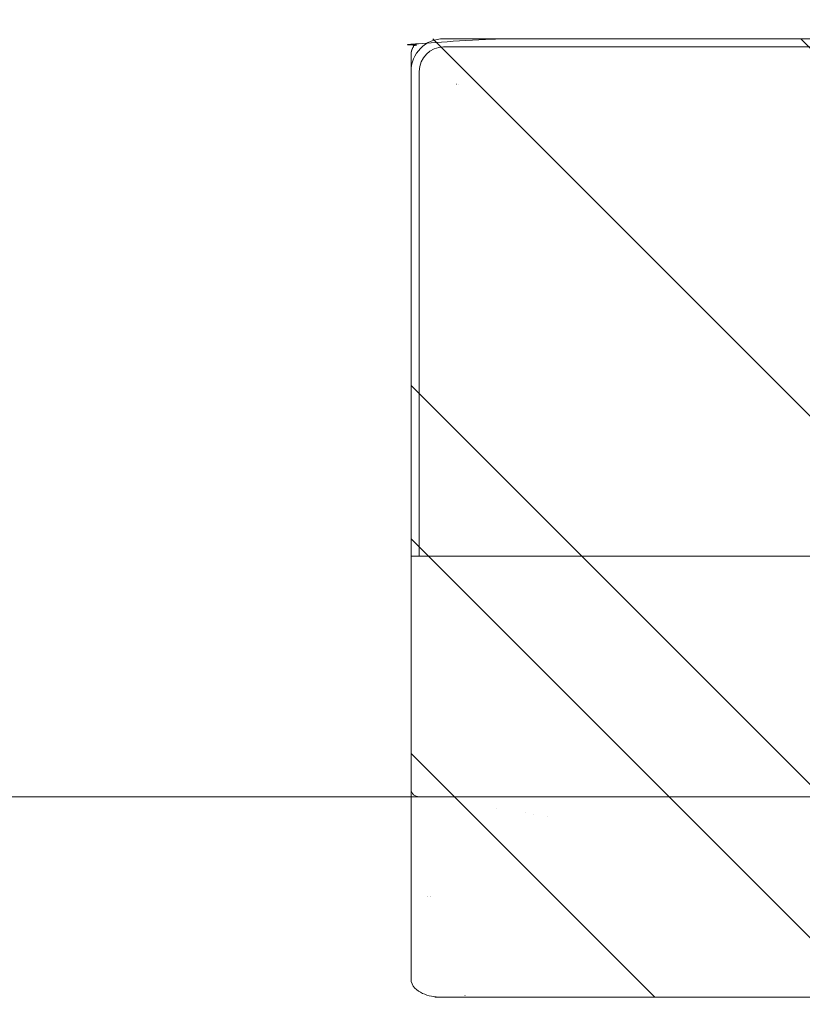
# Model space of a CAD drawing. Header units: inches. Extents: x -416 to -272, y -73 to 47.
# Tile 30 of 206: x -355.53 to -353.64, y -43.99 to -41.62. Entities that reach past the tile are written whole.
import ezdxf

# ---------------------------------------------------------------- set-up
doc = ezdxf.new("R2010")
doc.units = ezdxf.units.IN
doc.header["$LTSCALE"] = 32
doc.header["$MEASUREMENT"] = 0
doc.linetypes.add('Dash Style-1', pattern=[0.083328, 0.041656, -0.041672])
for name, color, linetype, lineweight in [('DashLine', 7, 'Continuous', 13), ('DashLineFill', 7, 'Dash Style-1', 13), ('Drawing', 7, 'Continuous', 18), ('None', 7, 'Continuous', 18), ('SolidLine', 7, 'Continuous', 15)]:
    doc.layers.add(name, color=color, linetype=linetype, lineweight=lineweight)

# ---------------------------------------------------------------- blocks, each defined once
blk = doc.blocks.new('Group-83')
at = {"layer": 'DashLine', "flags": 128}
blk.add_lwpolyline([(1.114173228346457, -2.559055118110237), (70.89370078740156, -2.559055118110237), (70.89370078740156, -30), (1.114173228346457, -30)], close=True, dxfattribs=at)
at = {"layer": 'SolidLine', "flags": 128}
blk.add_lwpolyline([(1.114173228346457, -2.559055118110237), (70.89370078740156, -2.559055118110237), (70.89370078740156, -30), (1.114173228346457, -30)], close=True, dxfattribs=at)
blk = doc.blocks.new('TiMotion_Handset (2D)')
at = {"layer": 'DashLineFill', "linetype": 'Continuous', "lineweight": 13}
h = blk.add_hatch(dxfattribs=at)
h.set_pattern_fill('Steel', color=253, style=0, pattern_type=2)
h.set_pattern_definition([(45, (0, 0), (-1.61301565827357, 1.935715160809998), []), (45, (-1.0608, 1.0608), (-0.4723460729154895, 0.4167612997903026), [])])
h.paths.add_polyline_path([(-0.5650679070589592, 2.440944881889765), (-0.5636889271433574, 2.443168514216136), (-0.5621892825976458, 2.445271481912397), (-0.5605689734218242, 2.447253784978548), (-0.5588279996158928, 2.449115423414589), (-0.5569663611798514, 2.45085639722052), (-0.5549840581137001, 2.452476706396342), (-0.5528810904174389, 2.453976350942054), (-0.5506574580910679, 2.455355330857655), (-0.5483514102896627, 2.456591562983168), (-0.5460011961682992, 2.457662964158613), (-0.543606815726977, 2.458569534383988), (-0.5411682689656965, 2.459311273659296), (-0.5386855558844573, 2.459888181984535), (-0.5361586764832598, 2.460300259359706), (-0.5335876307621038, 2.460547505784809), (-0.5309724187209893, 2.460629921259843), (0.4425815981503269, 2.460629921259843), (0.4451968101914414, 2.460547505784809), (0.4477678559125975, 2.460300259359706), (0.450294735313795, 2.459888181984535), (0.4527774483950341, 2.459311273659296), (0.4552159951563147, 2.458569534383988), (0.4576103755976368, 2.457662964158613), (0.4599605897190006, 2.456591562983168), (0.4622666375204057, 2.455355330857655), (0.4644902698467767, 2.453976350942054), (0.4665932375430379, 2.452476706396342), (0.4685755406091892, 2.45085639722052), (0.4704371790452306, 2.449115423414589), (0.472178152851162, 2.447253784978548), (0.4737984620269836, 2.445271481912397), (0.4752981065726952, 2.443168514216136), (0.4766770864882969, 2.440944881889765), (0.4779133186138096, 2.43863883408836), (0.478984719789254, 2.436288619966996), (0.47989129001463, 2.433894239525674), (0.4806330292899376, 2.431455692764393), (0.4812099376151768, 2.428972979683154), (0.4816220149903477, 2.426446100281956), (0.4818692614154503, 2.423875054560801), (0.4819516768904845, 2.421259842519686), (0.4819516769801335, 1.765582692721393), (0.4825163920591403, 1.763951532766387), (0.4830058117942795, 1.762300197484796), (0.4834199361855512, 1.760628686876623), (0.4837587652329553, 1.758937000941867), (0.4840222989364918, 1.757225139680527), (0.4842105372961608, 1.755493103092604), (0.4843234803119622, 1.753740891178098), (0.484361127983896, 1.751968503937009), (0.484361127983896, -1.751965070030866), (0.4842787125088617, -1.75458028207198), (0.4840314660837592, -1.757151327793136), (0.4836193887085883, -1.759678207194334), (0.483042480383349, -1.762160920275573), (0.4823007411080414, -1.764599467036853), (0.4813941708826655, -1.766993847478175), (0.4803227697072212, -1.769344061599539), (0.4790865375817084, -1.771650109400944), (0.4777075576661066, -1.773873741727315), (0.4762079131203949, -1.775976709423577), (0.4745876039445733, -1.777959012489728), (0.4728466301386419, -1.779820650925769), (0.4709849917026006, -1.781561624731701), (0.4690026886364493, -1.783181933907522), (0.4668997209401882, -1.784681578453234), (0.4646760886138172, -1.786060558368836), (0.4623700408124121, -1.787296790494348), (0.4600198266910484, -1.788368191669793), (0.4576254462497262, -1.789274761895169), (0.4551868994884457, -1.790016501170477), (0.4527041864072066, -1.790593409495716), (0.4501773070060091, -1.791005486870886), (0.447606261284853, -1.791252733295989), (0.4449910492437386, -1.791335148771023), (-1.79051826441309, -1.791335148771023), (-1.793133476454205, -1.791252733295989), (-1.795704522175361, -1.791005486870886), (-1.798231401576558, -1.790593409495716), (-1.800714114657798, -1.790016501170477), (-1.803152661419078, -1.789274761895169), (-1.8055470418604, -1.788368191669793), (-1.807897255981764, -1.787296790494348), (-1.810203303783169, -1.786060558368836), (-1.81242693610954, -1.784681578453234), (-1.814529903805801, -1.783181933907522), (-1.816512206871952, -1.781561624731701), (-1.818373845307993, -1.779820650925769), (-1.820114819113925, -1.777959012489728), (-1.821735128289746, -1.775976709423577), (-1.823234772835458, -1.773873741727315), (-1.82461375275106, -1.771650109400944), (-1.825849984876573, -1.769344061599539), (-1.826921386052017, -1.766993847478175), (-1.827827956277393, -1.764599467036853), (-1.828569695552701, -1.762160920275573), (-1.82914660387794, -1.759678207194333), (-1.829558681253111, -1.757151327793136), (-1.829805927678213, -1.75458028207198), (-1.829888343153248, -1.751965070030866), (-1.829888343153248, 1.751968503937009), (-1.829805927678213, 1.754583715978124), (-1.829558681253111, 1.75715476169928), (-1.82914660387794, 1.759681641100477), (-1.828569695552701, 1.762164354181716), (-1.827827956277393, 1.764602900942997), (-1.826921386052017, 1.766997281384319), (-1.825849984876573, 1.769347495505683), (-1.82461375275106, 1.771653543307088), (-1.823234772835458, 1.773877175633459), (-1.821735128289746, 1.77598014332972), (-1.820114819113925, 1.777962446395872), (-1.818373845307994, 1.779824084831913), (-1.816512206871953, 1.781565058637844), (-1.814529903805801, 1.783185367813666), (-1.81242693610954, 1.784685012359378), (-1.810203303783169, 1.786063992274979), (-1.807897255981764, 1.787300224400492), (-1.8055470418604, 1.788371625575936), (-1.803152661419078, 1.789278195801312), (-1.800714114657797, 1.79001993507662), (-1.798231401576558, 1.790596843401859), (-1.795704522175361, 1.79100892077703), (-1.793133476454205, 1.791256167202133), (-1.79051826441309, 1.791338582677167), (-0.5703424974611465, 1.791338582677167), (-0.5703424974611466, 2.421259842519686), (-0.5702600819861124, 2.423875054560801), (-0.5700128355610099, 2.426446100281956), (-0.569600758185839, 2.428972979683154), (-0.5690238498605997, 2.431455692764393), (-0.5682821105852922, 2.433894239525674), (-0.5673755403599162, 2.436288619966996), (-0.5663041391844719, 2.43863883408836)])
at = {"layer": 'DashLineFill'}
blk.add_open_spline([(-0.5650679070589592, 2.440944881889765), (-0.559793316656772, 2.450080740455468), (-0.5415215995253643, 2.460629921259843), (-0.04419541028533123, 2.460629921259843), (0.4531307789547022, 2.460629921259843), (0.4714024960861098, 2.450080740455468), (0.4819516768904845, 2.431809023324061), (0.4819516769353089, 2.09342126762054), (0.4819516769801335, 1.765582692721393), (0.484361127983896, 1.759098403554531), (0.484361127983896, 1.716953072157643e-06), (0.484361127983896, -1.76251425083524), (0.473811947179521, -1.780785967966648), (0.4555402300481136, -1.791335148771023), (-0.672763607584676, -1.791335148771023), (-1.801067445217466, -1.791335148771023), (-1.819339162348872, -1.780785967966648), (-1.829888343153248, -1.76251425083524), (-1.829888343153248, 1.716953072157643e-06), (-1.829888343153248, 1.762517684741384), (-1.819339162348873, 1.780789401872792), (-1.801067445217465, 1.791338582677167), (-1.180430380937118, 1.791338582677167), (-0.5703424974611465, 1.791338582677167), (-0.5703424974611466, 2.106299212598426), (-0.5703424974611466, 2.431809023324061), (-0.5650679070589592, 2.440944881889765)], degree=2, knots=[0, 0, 0, 0.001659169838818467, 0.003318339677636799, 0.07987838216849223, 0.08153755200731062, 0.08319672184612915, 0.08485589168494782, 0.1364181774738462, 0.1364181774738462, 0.1375061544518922, 0.4048450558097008, 0.4064547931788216, 0.4080645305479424, 0.4096742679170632, 0.5802364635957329, 0.5818462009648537, 0.5834559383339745, 0.5850656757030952, 0.8524045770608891, 0.8540143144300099, 0.8556240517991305, 0.8572337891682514, 0.9503292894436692, 0.9503292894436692, 0.9983902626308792, 1, 1, 1], dxfattribs=at)
at = {"layer": 'Drawing', "color": 7, "linetype": 'Continuous'}
for p, q in [((-1.118964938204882e-15, -1.771653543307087), (0, 1.771653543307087)), ((0.484361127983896, -1.718944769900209), (0.484361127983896, 1.633858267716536)), ((0.2409393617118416, -1.744094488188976), (0.240788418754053, -1.744094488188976)), ((0.241743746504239, -1.744094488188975), (0.2415775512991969, -1.744094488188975)), ((-0.01784070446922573, -1.791338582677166), (-0.580838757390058, -1.791338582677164)), ((0.4397184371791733, -1.791338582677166), (-0.0177008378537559, -1.791331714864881))]:
    blk.add_line(p, q, dxfattribs=at)
at = {"layer": 'Drawing'}
for p, q in [((0.04748004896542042, -1.460629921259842), (0.04746598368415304, -1.460629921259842)), ((0.04207092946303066, -1.496062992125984), (0.04205846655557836, -1.496062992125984)), ((0.03906586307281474, -1.515748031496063), (0.03905429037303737, -1.515748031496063)), ((0.02846826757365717, -1.58511356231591), (0.02846826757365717, -1.585168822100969)), ((0.4801125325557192, -1.660715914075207), (0.4801125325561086, -1.661066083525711)), ((0.2410305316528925, -1.751968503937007), (0.2409227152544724, -1.751968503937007)), ((0.2416050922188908, -1.751968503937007), (0.241486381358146, -1.751968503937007))]:
    blk.add_line(p, q, dxfattribs=at)
at = {"layer": 'SolidLine', "color": 253, "linetype": 'Continuous'}
for p, q in [((-0.580838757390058, 1.791338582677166), (-0.580838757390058, -1.79046668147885)), ((-0.580838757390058, -1.79064089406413), (-0.580838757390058, -1.791338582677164))]:
    blk.add_line(p, q, dxfattribs=at)
at = {"layer": 'SolidLine', "color": 253}
for p, q in [((-1.829888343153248, 1.712598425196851), (-1.829888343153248, -1.71259842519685)), ((-1.810203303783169, 1.712598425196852), (-1.810203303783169, -1.712598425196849)), ((-1.720744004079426, -1.677165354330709), (-1.720759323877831, -1.677165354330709)), ((-1.720278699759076, -1.68194890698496), (-1.720281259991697, -1.681936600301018)), ((-0.580838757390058, -1.771653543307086), (-1.751148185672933, -1.771653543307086)), ((-0.580838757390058, -1.791338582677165), (-1.751148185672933, -1.791338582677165))]:
    blk.add_line(p, q, dxfattribs=at)
at = {"layer": 'SolidLine', "flags": 128}
blk.add_lwpolyline([(0.4397184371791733, -1.791338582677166, 0.1918475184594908), (0.4620406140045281, -1.782140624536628, 0.1481302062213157), (0.4815087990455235, -1.741952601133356, 0.04052641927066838), (0.4842346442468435, -1.718944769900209)], format="xyb", dxfattribs=at)
at = {"layer": 'SolidLine', "color": 253}
for centre, radius, start, end in [((-1.751215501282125, -1.712665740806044), 0.07867287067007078, 179.9509754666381, 270.0490245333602), ((-1.751148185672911, -1.712598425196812), 0.05905511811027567, 180.0000000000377, 269.999999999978)]:
    blk.add_arc(centre, radius, start, end, dxfattribs=at)
at = {"layer": 'SolidLine'}
blk.add_arc((-0.01885373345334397, -1.772493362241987), 0.01887242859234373, 273.0769857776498, 2.550491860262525, dxfattribs=at)
blk = doc.blocks.new('Group-86')
at = {"layer": 'None'}
blk.add_blockref('Group-83', (0, 0), dxfattribs=at)
at = {"layer": 'None', "color": 7, "rotation": 270}
blk.add_blockref('TiMotion_Handset (2D)', (62.99212598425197, -30), dxfattribs=at)
blk = doc.blocks.new('SL Credenza Desk (2D)-1')
at = {"layer": 'None'}
blk.add_blockref('Group-86', (0, 0), dxfattribs=at)
at = {"layer": 'Drawing', "color": 0, "flags": 1}
for tag in ['Tag', 'Catalog', 'Option1', 'Option2', 'Option3', 'Option4', 'Option5', 'Option6', 'Option7', 'Option8', 'Option9', 'Option10', 'Option11', 'Option12', 'Custom', 'FinishGroup', 'Discount', 'Item2', 'Item3', 'Item6', 'Item9', 'Item10', 'Item12', 'Item13', 'Item16', 'Item19', 'Item20', 'Item21', 'Item22', 'Item23', 'Item24', 'Item25', 'Item8', 'Item18', 'Item1', 'Item4', 'Item5', 'Item7', 'Item11', 'Item14', 'Item15', 'Item17']:
    blk.add_attdef(tag, (-56.28870742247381, -28.99901361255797), '', height=0.007086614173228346, dxfattribs=at)
blk = doc.blocks.new('Group-87')
at = {"layer": 'Drawing'}
blk.add_blockref('SL Credenza Desk (2D)-1', (-56.32807750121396, 1.485347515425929), dxfattribs=at)
at = {"layer": 'Drawing', "color": 0, "flags": 1}
for tag in ['Tag', 'Catalog', 'Option1', 'Option2', 'Option3', 'Option4', 'Option5', 'Option6', 'Option7', 'Option8', 'Option9', 'Option10', 'Option11', 'Option12', 'Custom', 'FinishGroup', 'Discount', 'Item2', 'Item3', 'Item6', 'Item9', 'Item10', 'Item12', 'Item13', 'Item16', 'Item19', 'Item20', 'Item21', 'Item22', 'Item23', 'Item24', 'Item25', 'Item8', 'Item18', 'Item1', 'Item4', 'Item5', 'Item7', 'Item11', 'Item14', 'Item15', 'Item17']:
    blk.add_attdef(tag, (-56.28870742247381, -28.99901361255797), '', height=0.007086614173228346, dxfattribs=at)

msp = doc.modelspace()

# ---------------------------------------------------------------- block references
at = {"layer": 'Drawing', "color": 7}
msp.add_blockref('Group-87', (-359.4593240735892, -14.97747349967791), dxfattribs=at)

doc.saveas('drawing.dxf')
